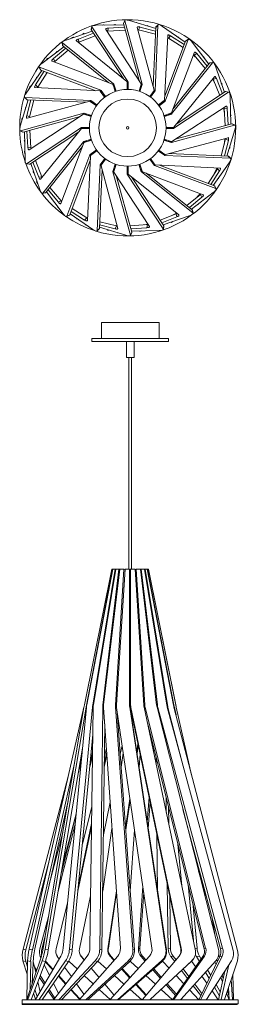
# Model space of a CAD drawing. Header units: millimetres. Extents: x -173 to 169, y -28 to 1512.
import ezdxf

# ---------------------------------------------------------------- set-up
doc = ezdxf.new("R2010")
doc.units = ezdxf.units.MM

msp = doc.modelspace()

# ---------------------------------------------------------------- linework, layer by layer
at = {"color": 7, "linetype": 'Continuous', "lineweight": 15}
for p, q in [((-8.3, 1510.7), (-10.6, 1506.4)), ((-10.6, 1505.6), (-8.4, 1510)), ((-8.4, 1510), (18.9, 1411.1)), ((40.1, 1497.8), (-1.2, 1510.4)), ((-59.7, 1494), (-100.4, 1479.9)), ((-60.1, 1501.2), (-60.9, 1496.3)), ((-60.7, 1495.6), (-59.9, 1500.4)), ((-60.7, 1495.6), (-10, 1418.7)), ((-59.9, 1500.4), (-3.4, 1414.8)), ((-10.1, 1503.8), (-53.2, 1503)), ((-43.2, 1503.2), (-42.2, 1503.5)), ((17.3, 1411.6), (-38.1, 1496.6)), ((-35, 1493.7), (-34.3, 1498.5)), ((-35, 1493.7), (-7.8, 1495.4)), ((-34.3, 1498.5), (-9.1, 1500.1)), ((-25.4, 1503.5), (-23.4, 1504.3)), ((-23.3, 1503.6), (-23.4, 1504.5)), ((-10.6, 1505.6), (13.9, 1416.8)), ((9.3, 1507.2), (9.4, 1507.2)), ((37.6, 1401.7), (11.2, 1499.6)), ((14, 1495.6), (12.2, 1495.8)), ((13.2, 1495.8), (15.4, 1500.2)), ((13.2, 1495.8), (39.7, 1489.1)), ((15.4, 1500.2), (39.9, 1493.9)), ((25.4, 1502.3), (27.5, 1502.4)), ((27.4, 1501.7), (27.6, 1502.6)), ((40.1, 1499.7), (36, 1407.7)), ((43.6, 1503.1), (39, 1400.6)), ((40.1, 1499.7), (43.6, 1503.1)), ((43.9, 1503.9), (40.4, 1500.4)), ((85.9, 1476.6), (50.6, 1501.3)), ((-91.7, 1483), (-90, 1484)), ((-5.1, 1414.8), (-84.1, 1478.5)), ((-81, 1481.5), (-57.5, 1490.8)), ((-80.2, 1476.7), (-81, 1481.5)), ((-80.2, 1476.7), (-54.9, 1486.7)), ((-74.2, 1489), (-72.5, 1490.4)), ((-72.1, 1489.7), (-72.6, 1490.5)), ((53.9, 1385.9), (59, 1487.2)), ((90.9, 1480.6), (54.9, 1384.5)), ((62.2, 1481.5), (58.8, 1483.1)), ((59.8, 1483), (63.2, 1486.5)), ((59.8, 1483), (82.8, 1468.4)), ((63.2, 1486.5), (84.5, 1473)), ((73.3, 1485.4), (75.4, 1484.8)), ((75.1, 1484.2), (75.5, 1485)), ((86.6, 1478.3), (90.9, 1480.6)), ((91.4, 1481.2), (87, 1478.9)), ((-103.8, 1469.4), (-138.2, 1443.4)), ((-120.2, 1450.9), (-100.8, 1467)), ((-118, 1446.5), (-96.9, 1463.9)), ((-106.4, 1476), (-105.7, 1471.2)), ((-106, 1475.4), (-25.8, 1411.4)), ((-105.2, 1470.6), (-106, 1475.4)), ((-105.2, 1470.6), (-33.3, 1413.2)), ((86.6, 1478.3), (54.2, 1392.1)), ((123, 1442.3), (97, 1476.6)), ((-131.3, 1448.6), (-129.5, 1450.8)), ((-118, 1446.5), (-120.2, 1450.9)), ((-116, 1460.2), (-114.9, 1462)), ((-114.3, 1461.5), (-115, 1462.1)), ((64.5, 1365.9), (100.7, 1460.7)), ((100.1, 1456.4), (104.5, 1458.7)), ((100.1, 1456.4), (117.5, 1435.4)), ((104.5, 1458.7), (120.5, 1439.2)), ((113.7, 1454.5), (115.5, 1453.3)), ((115, 1452.8), (115.7, 1453.4)), ((-138.1, 1432.4), (-162.8, 1397)), ((-142.7, 1437.8), (-140.5, 1433.5)), ((-142.1, 1437.4), (-46, 1401.3)), ((-139.9, 1433), (-142.1, 1437.4)), ((-139.9, 1433), (-53.7, 1400.7)), ((-27.4, 1410.9), (-122.2, 1447.1)), ((129, 1444.5), (65, 1364.3)), ((124.1, 1443.7), (66.7, 1371.7)), ((124.1, 1443.7), (129, 1444.5)), ((129.6, 1444.9), (124.8, 1444.1)), ((147.6, 1398.1), (133.5, 1438.9)), ((-148, 1409.7), (-134.5, 1431)), ((-146.9, 1419.8), (-146.4, 1421.9)), ((-145.7, 1421.5), (-146.5, 1422)), ((-144.6, 1406.2), (-129.9, 1429.3)), ((68.4, 1343.6), (132.1, 1422.5)), ((130.2, 1418.7), (135.1, 1419.5)), ((130.2, 1418.7), (140.3, 1393.3)), ((135.1, 1419.5), (144.4, 1396)), ((-158, 1403.9), (-156.8, 1406.9)), ((-47.5, 1400.3), (-148.8, 1405.5)), ((-144.6, 1406.2), (-148, 1409.7)), ((-24.6, 1406.1), (-26.9, 1410.5)), ((-23.3, 1399.4), (-26.8, 1410.4)), ((-25.4, 1410.9), (-21.8, 1399.8)), ((-22.5, 1399.6), (-23.8, 1403.7)), ((-23.7, 1403.4), (-22.5, 1399.6)), ((-4.8, 1402.6), (-4.7, 1414.1)), ((-4, 1409.4), (-4.7, 1414.2)), ((-4, 1402.6), (-4, 1406.8)), ((-4, 1406.5), (-3.9, 1402.6)), ((-3.2, 1414.2), (-3.2, 1402.6)), ((13.9, 1400), (17.4, 1410.8)), ((14.6, 1399.7), (15.9, 1403.6)), ((15.8, 1403.3), (14.7, 1399.7)), ((18.9, 1410.4), (15.4, 1399.5)), ((16.7, 1406.1), (17.5, 1410.9)), ((142.6, 1412.6), (144, 1411)), ((143.3, 1410.6), (144.1, 1411)), ((-159.4, 1386.5), (-171.9, 1345.3)), ((-165.4, 1390.3), (-161.9, 1386.9)), ((-164.7, 1390.1), (-62.2, 1385.5)), ((-161.2, 1386.6), (-164.7, 1390.1)), ((-161.8, 1361.9), (-155.5, 1386.3)), ((-161.2, 1386.6), (-69.2, 1382.5)), ((-157.4, 1359.7), (-150.6, 1386.1)), ((-43.3, 1396.6), (-46.8, 1400.1)), ((-39.9, 1390.5), (-46.7, 1400)), ((-45.5, 1401), (-38.6, 1391.5)), ((-39.2, 1391), (-41.8, 1394.5)), ((-41.6, 1394.3), (-39.2, 1391)), ((30.8, 1391.6), (37.5, 1400.8)), ((31.4, 1391.2), (33.9, 1394.5)), ((33.7, 1394.2), (31.5, 1391.2)), ((38.8, 1400), (32.1, 1390.7)), ((35.4, 1396.6), (37.6, 1400.9)), ((154, 1398.4), (68.4, 1341.9)), ((149.1, 1399.2), (72.3, 1348.4)), ((149.1, 1399.2), (154, 1398.4)), ((154.7, 1398.6), (149.9, 1399.4)), ((157.4, 1348.6), (156.6, 1391.7)), ((-163.2, 1373.9), (-164.1, 1374)), ((-163.8, 1371.8), (-164, 1374)), ((-63.2, 1384.1), (-161.1, 1357.7)), ((-58.1, 1381.8), (-62.5, 1384)), ((-52.9, 1377.1), (-62.4, 1384)), ((-61.6, 1385.3), (-52, 1378.3)), ((-52.4, 1377.7), (-56, 1380.3)), ((-55.8, 1380.1), (-52.4, 1377.7)), ((44.3, 1378.5), (53.5, 1385.1)), ((44.8, 1377.9), (48.1, 1380.3)), ((47.8, 1380.1), (44.8, 1377.8)), ((54.5, 1384), (45.3, 1377.2)), ((50.2, 1381.8), (53.6, 1385.2)), ((65.2, 1321.2), (150.2, 1376.5)), ((147.2, 1373.5), (152, 1372.7)), ((147.2, 1373.5), (148.9, 1346.2)), ((152, 1372.7), (153.6, 1347.5)), ((-171.5, 1338.1), (-72.6, 1365.4)), ((-169.4, 1353.3), (-169.3, 1356.8)), ((-167.2, 1335.8), (-78.4, 1360.3)), ((-157.4, 1359.7), (-161.8, 1361.9)), ((-73.2, 1363.7), (-158.2, 1308.4)), ((-67.6, 1363.2), (-72.5, 1363.9)), ((-61.1, 1360.2), (-72.3, 1363.9)), ((-72, 1365.4), (-60.6, 1361.7)), ((-60.9, 1361), (-65.2, 1362.4)), ((-64.9, 1362.3), (-60.9, 1361)), ((53.1, 1361.8), (63.9, 1365.3)), ((53.3, 1361.1), (57.2, 1362.3)), ((56.9, 1362.2), (53.3, 1361)), ((64.5, 1363.9), (53.6, 1360.3)), ((59.7, 1363.1), (64, 1365.3)), ((157.1, 1363.9), (157.9, 1361.9)), ((157.1, 1361.8), (158, 1361.9)), ((-162, 1286.5), (-76.3, 1343)), ((-76.4, 1341.3), (-140.1, 1262.4)), ((-75.7, 1343.2), (-63.8, 1343.3)), ((-70.9, 1342.5), (-75.7, 1341.7)), ((-63.8, 1341.7), (-75.6, 1341.7)), ((-63.8, 1342.5), (-68.3, 1342.5)), ((-68, 1342.5), (-63.8, 1342.5)), ((56.2, 1343.2), (67.6, 1343.2)), ((60, 1342.4), (56.2, 1342.4)), ((56.2, 1342.4), (60.4, 1342.4)), ((67.7, 1341.7), (56.2, 1341.6)), ((62.9, 1342.4), (67.8, 1343.2)), ((163.5, 1346.8), (64.6, 1319.5)), ((159.2, 1349.1), (70.4, 1324.6)), ((159.2, 1349.1), (163.5, 1346.8)), ((164.3, 1346.8), (159.9, 1349)), ((-172.3, 1338.1), (-167.9, 1335.9)), ((-167.2, 1335.8), (-171.5, 1338.1)), ((-165.4, 1336.3), (-164.5, 1293.2)), ((-160, 1312.2), (-161.6, 1337.4)), ((-157.1, 1285.7), (-80.3, 1336.5)), ((-155.2, 1311.4), (-156.9, 1338.7)), ((-72.5, 1321), (-61.1, 1324.8)), ((53.5, 1324.6), (64.4, 1321)), ((55.2, 1300.8), (153.2, 1327.2)), ((149.4, 1325.3), (142.6, 1298.8)), ((149.4, 1325.3), (153.8, 1323)), ((151.4, 1298.4), (163.9, 1339.7)), ((-165.1, 1323.1), (-166, 1323)), ((-165.1, 1321), (-165.9, 1323)), ((-155.2, 1311.4), (-160, 1312.2)), ((-136.9, 1240.4), (-73, 1320.7)), ((-132.1, 1241.2), (-74.7, 1313.2)), ((-72.5, 1319), (-108.7, 1224.3)), ((-67.6, 1321.8), (-72, 1319.6)), ((-60.6, 1323.3), (-71.9, 1319.6)), ((-60.8, 1324), (-65.2, 1322.6)), ((-64.9, 1322.7), (-60.8, 1324)), ((64, 1319.5), (53, 1323.1)), ((56.9, 1322.6), (53.2, 1323.8)), ((53.2, 1323.8), (57.2, 1322.5)), ((59.6, 1321.7), (64.5, 1321)), ((153.8, 1323), (147.5, 1298.6)), ((155.2, 1311), (156.1, 1310.9)), ((155.8, 1313.1), (156, 1310.9)), ((-164.7, 1302.1), (-165.6, 1305.3)), ((-98.9, 1204.3), (-62.9, 1300.4)), ((-61.9, 1299), (-67, 1197.7)), ((-62.5, 1300.9), (-52.8, 1308)), ((-58.2, 1303.1), (-61.6, 1299.7)), ((-51.9, 1306.7), (-61.5, 1299.8)), ((-52.3, 1307.4), (-56.1, 1304.7)), ((-55.8, 1304.8), (-52.3, 1307.4)), ((-46.8, 1284.9), (-39.8, 1294.6)), ((-38.5, 1293.7), (-45.5, 1284.1)), ((-39.1, 1294.1), (-41.8, 1290.4)), ((-41.7, 1290.7), (-39.1, 1294.2)), ((33.6, 1290.6), (31.2, 1293.9)), ((31.3, 1293.9), (33.8, 1290.4)), ((31.9, 1294.4), (38.7, 1284.9)), ((53.6, 1299.6), (44.1, 1306.5)), ((47.8, 1304.8), (44.6, 1307.1)), ((44.6, 1307.1), (48, 1304.6)), ((45.1, 1307.7), (54.4, 1300.9)), ((50.1, 1303.1), (54.5, 1300.9)), ((156.7, 1294.9), (54.2, 1299.5)), ((153.2, 1298.3), (61.2, 1302.5)), ((153.2, 1298.3), (156.7, 1294.9)), ((157.4, 1294.6), (153.9, 1298.1)), ((-162.7, 1286.3), (-157.9, 1285.5)), ((-157.1, 1285.7), (-162, 1286.5)), ((-155.6, 1286.8), (-141.5, 1246)), ((-143, 1265.4), (-152.3, 1288.9)), ((-138.2, 1266.2), (-148.3, 1291.6)), ((-94.5, 1206.6), (-62.2, 1292.8)), ((-51.6, 1181.8), (-47, 1284.3)), ((-43.4, 1288.3), (-45.6, 1284)), ((-45.6, 1283.2), (-19.2, 1185.3)), ((-26.9, 1274.5), (-23.3, 1285.9)), ((-24.7, 1278.8), (-25.5, 1274)), ((-21.7, 1285.4), (-25.4, 1274.1)), ((-22.5, 1285.6), (-23.9, 1281.3)), ((-23.8, 1281.6), (-22.5, 1285.6)), ((-4.8, 1270.7), (-4.8, 1282.6)), ((-4, 1278.4), (-4, 1282.6)), ((-4, 1282.6), (-4, 1278.1)), ((-3.2, 1282.6), (-3.3, 1270.8)), ((17.4, 1274), (13.7, 1285.2)), ((14.5, 1285.5), (15.9, 1281.2)), ((15.8, 1281.5), (14.5, 1285.5)), ((15.2, 1285.7), (18.8, 1274.6)), ((16.7, 1278.8), (18.9, 1274.4)), ((37.5, 1284), (30.6, 1293.4)), ((35.3, 1288.3), (38.8, 1284.8)), ((134.1, 1247.5), (38.1, 1283.6)), ((39.5, 1284.6), (140.8, 1279.4)), ((131.9, 1251.9), (45.7, 1284.3)), ((136.6, 1278.7), (122, 1255.6)), ((130.2, 1252.6), (154.8, 1287.9)), ((136.6, 1278.7), (140, 1275.2)), ((-151.3, 1274.3), (-152.1, 1273.9)), ((-150.6, 1272.3), (-151.9, 1274)), ((-138.2, 1266.2), (-143, 1265.4)), ((-48.1, 1185.2), (-44, 1277.2)), ((0.4, 1174.9), (-26.9, 1273.8)), ((-25.3, 1273.3), (30.1, 1188.3)), ((2.6, 1179.3), (-21.9, 1268.1)), ((51.9, 1184.5), (-4.6, 1270.1)), ((-4, 1275.5), (-3.3, 1270.7)), ((-2.9, 1270.1), (76.1, 1206.4)), ((52.7, 1189.3), (2, 1266.2)), ((98, 1209.5), (17.8, 1273.5)), ((19.5, 1274), (114.2, 1237.8)), ((97.3, 1214.3), (25.3, 1271.8)), ((140, 1275.2), (126.5, 1253.9)), ((137.7, 1263.4), (138.5, 1263)), ((138.9, 1265.1), (138.4, 1263)), ((-144.6, 1255), (-146.1, 1257.4)), ((-108.1, 1228.5), (-125.5, 1249.5)), ((131.9, 1251.9), (134.1, 1247.5)), ((134.7, 1247.1), (132.5, 1251.4)), ((-137.6, 1240), (-132.7, 1240.8)), ((-132.1, 1241.2), (-136.9, 1240.4)), ((-131, 1242.6), (-104.9, 1208.3)), ((-112.4, 1226.3), (-128.5, 1245.7)), ((-123, 1232.1), (-123.6, 1231.5)), ((110, 1238.4), (89, 1221)), ((112.2, 1234), (92.8, 1217.9)), ((95.8, 1215.5), (130.2, 1241.5)), ((110, 1238.4), (112.2, 1234)), ((-121.7, 1230.4), (-123.5, 1231.6)), ((-111.2, 1216.5), (-112.9, 1217.9)), ((-108.1, 1228.5), (-112.4, 1226.3)), ((106.3, 1223.5), (107, 1222.8)), ((108, 1224.7), (106.9, 1222.9)), ((-99.4, 1203.7), (-95, 1206)), ((-94.5, 1206.6), (-98.9, 1204.3)), ((-93.9, 1208.3), (-58.5, 1183.6)), ((-71.2, 1198.4), (-92.5, 1211.9)), ((-67.8, 1201.9), (-90.8, 1216.5)), ((-67.8, 1201.9), (-71.2, 1198.4)), ((-68.4, 1202.3), (-66.8, 1201.6)), ((72.2, 1208.2), (46.9, 1198.2)), ((73, 1203.4), (49.6, 1194.1)), ((51.7, 1190.9), (92.4, 1205)), ((72.2, 1208.2), (73, 1203.4)), ((97.3, 1214.3), (98, 1209.5)), ((98.4, 1208.9), (97.7, 1213.7)), ((-83.1, 1200.8), (-83.5, 1199.9)), ((-81.3, 1199.5), (-83.4, 1200.1)), ((-67.9, 1190.1), (-69, 1190.6)), ((-48, 1187.1), (-6.8, 1174.6)), ((-23.4, 1184.7), (-47.9, 1191)), ((-21.2, 1189.1), (-47.6, 1195.8)), ((-21.2, 1189.1), (-23.4, 1184.7)), ((27, 1191.3), (-0.2, 1189.5)), ((26.3, 1186.4), (1.1, 1184.8)), ((22.5, 1191), (27.7, 1192)), ((27, 1191.3), (26.3, 1186.4)), ((52.7, 1189.3), (51.9, 1184.5)), ((52.2, 1183.8), (52.9, 1188.6)), ((64.2, 1195.2), (64.6, 1194.4)), ((66.2, 1195.9), (64.5, 1194.5)), ((-51.9, 1181.1), (-48.4, 1184.5)), ((-48.1, 1185.2), (-51.6, 1181.8)), ((-35.4, 1183.3), (-35.6, 1182.3)), ((-33.4, 1182.6), (-35.5, 1182.5)), ((-18.6, 1178.2), (-18.9, 1178.2)), ((2.6, 1179.3), (0.4, 1174.9)), ((0.4, 1174.2), (2.6, 1178.5)), ((2.1, 1181.1), (45.2, 1181.9)), ((15.3, 1181.3), (15.5, 1180.4)), ((17.4, 1181.4), (15.4, 1180.6)), ((-44.8, 1038.2), (-44.8, 1013.2)), ((-44.8, 1038.2), (45.2, 1038.2)), ((45.2, 1013.2), (45.2, 1038.2)), ((-59.8, 1013.2), (-59.8, 1008.2)), ((-59.8, 1013.2), (60.2, 1013.2)), ((-59.8, 1008.2), (60.2, 1008.2)), ((-5.8, 1008.2), (-5.8, 983.2)), ((6.2, 983.2), (6.2, 1008.2)), ((60.2, 1008.2), (60.2, 1013.2)), ((6.2, 983.2), (-5.8, 983.2)), ((-1.8, 983.2), (-1.8, 652.5)), ((2.2, 652.5), (2.2, 983.2)), ((-28.6, 652.5), (-71.6, 439.9)), ((-68.5, 439.3), (-27.4, 652.5)), ((-26.9, 652.5), (-67.9, 439.9)), ((-58.5, 439.3), (-23.6, 652.5)), ((-22.6, 652.5), (-57.5, 439.9)), ((-42.8, 439.3), (-17.5, 652.5)), ((-16.1, 652.5), (-41.5, 439.9)), ((-27.4, 652.5), (-28.6, 652.5)), ((-26.9, 652.4), (-27.4, 652.5)), ((-26.9, 652.4), (-27.4, 652.5)), ((-23.6, 652.5), (-26.9, 652.5)), ((-22.6, 652.3), (-23.6, 652.5)), ((-22.6, 652.3), (-23.6, 652.5)), ((-22.9, 439.3), (-9.7, 652.5)), ((-17.5, 652.5), (-22.6, 652.5)), ((-8, 652.5), (-21.4, 439.9)), ((-16.2, 652.2), (-17.5, 652.5)), ((-16.2, 652.2), (-17.5, 652.5)), ((-9.6, 652.5), (-16.1, 652.5)), ((-8.1, 651.8), (-9.7, 652.5)), ((-8.1, 651.9), (-9.6, 652.5)), ((-0.9, 652.5), (-8, 652.5)), ((-0.8, 439.3), (-0.9, 652.5)), ((-0.1, 651.6), (-0.9, 652.5)), ((0, 452.5), (-0.1, 651.6)), ((0.1, 651.6), (0, 450.9)), ((0.1, 651.6), (0.8, 652.5)), ((0.8, 652.5), (0.7, 439.9)), ((8, 652.5), (0.8, 652.5)), ((8, 651.8), (9.6, 652.5)), ((21.4, 439.3), (8, 652.5)), ((8, 652.5), (8, 652.5)), ((8, 652.5), (8.1, 651.9)), ((9.6, 652.5), (22.8, 439.9)), ((16.1, 652.5), (9.6, 652.5)), ((41.5, 439.3), (16, 652.5)), ((16, 652.5), (16.1, 652.5)), ((16.1, 652.2), (17.5, 652.5)), ((16.1, 652.5), (16.2, 652.2)), ((17.5, 652.5), (42.7, 439.9)), ((22.6, 652.5), (17.5, 652.5)), ((57.6, 439.3), (22.6, 652.5)), ((22.6, 652.3), (23.6, 652.5)), ((22.6, 652.5), (22.6, 652.5)), ((22.6, 652.5), (22.6, 652.3)), ((23.6, 652.5), (58.4, 439.9)), ((26.9, 652.5), (23.6, 652.5)), ((68, 439.3), (26.9, 652.5)), ((26.9, 652.4), (27.4, 652.5)), ((26.9, 652.5), (26.9, 652.5)), ((26.9, 652.5), (26.9, 652.4)), ((27.4, 652.5), (68.3, 439.9)), ((28.6, 652.5), (27.4, 652.5)), ((71.7, 439.3), (28.5, 652.5)), ((28.5, 652.5), (28.6, 652.5)), ((28.6, 652.5), (71.6, 439.9)), ((0, 532.9), (-0.1, 533.1)), ((-158, 57.7), (-72.3, 436.4)), ((-72.4, 435.9), (-136.1, 59.4)), ((-133, 57.7), (-69, 436.4)), ((-68.5, 435.9), (-104.7, 59.4)), ((-94.9, 57.7), (-58.9, 436.4)), ((-57.9, 435.9), (-63, 59.4)), ((-47.6, 57.7), (-43, 436.4)), ((-41.6, 435.9), (-15.2, 59.4)), ((4.4, 57.7), (-22.9, 436.4)), ((-21.3, 435.9), (34.1, 59.4)), ((55.9, 57.7), (-0.6, 436.4)), ((-0.6, 436.4), (0.2, 435.5)), ((56.7, 56.7), (0.2, 435.5)), ((0.4, 434.9), (1.1, 435.9)), ((79.3, 58.4), (0.4, 434.9)), ((1.1, 435.9), (80.1, 59.4)), ((102, 57.7), (21.8, 436.4)), ((23.5, 435.9), (118.2, 59.4)), ((138.1, 57.7), (42.1, 436.4)), ((43.5, 435.9), (144.8, 59.4)), ((160.7, 57.7), (58.2, 436.4)), ((59.2, 435.9), (81.1, 351.9)), ((167.5, 57.7), (68.6, 436.4)), ((69.2, 435.9), (71.8, 424.3)), ((96.3, 330.3), (72.3, 436.4)), ((6.6, 56.7), (-20.2, 428.3)), ((-44.1, 56.7), (-39.8, 410.4)), ((116, 58.4), (27, 412.1)), ((-90.6, 56.7), (-58.5, 393.9)), ((-128.1, 56.7), (-74.3, 375.3)), ((-40.5, 358.4), (-37.1, 371.7)), ((-15.5, 362.9), (-12.6, 376.7)), ((10.5, 366.6), (12.2, 378.4)), ((12.6, 376.7), (10.8, 364.5)), ((35.1, 373.7), (35.4, 378.4)), ((37.1, 371.7), (36.7, 366)), ((-63.3, 342.8), (-58.9, 360.2)), ((-62.5, 351.1), (-58.9, 364.8)), ((-40.7, 342.8), (-36.5, 362.6)), ((-40.6, 347.7), (-36.7, 366)), ((-14, 342.8), (-10.8, 364.5)), ((14, 342.8), (15.5, 362.9)), ((40.6, 347.7), (40.5, 358.4)), ((-153.1, 56.7), (-87.1, 348.6)), ((-81.6, 332), (-76.6, 351.2)), ((-167.5, 57.7), (-96.3, 330.3)), ((-7.1, 247.1), (-0.3, 293.3)), ((26.9, 256.5), (29.6, 295.4)), ((56.6, 271.9), (56.3, 295.4)), ((-149.3, 58.4), (-97.1, 289.8)), ((-74.8, 221.9), (-60, 280.8)), ((-41.9, 236.6), (-31.2, 287.7)), ((0, 291.2), (-6.9, 244.3)), ((31.2, 287.7), (28.4, 246.7)), ((60, 280.8), (60.4, 254.4)), ((-107.7, 177.7), (-84.5, 269)), ((-105.1, 192.9), (-84.5, 269.6)), ((141.3, 58.4), (82.7, 276.3)), ((84.5, 269.6), (84.5, 269)), ((-112.6, 148.5), (-86, 253.2)), ((-81.8, 148.5), (-60.4, 249.4)), ((-81, 156.8), (-60.4, 254.4)), ((-43, 148.5), (-28.4, 246.7)), ((-126.6, 159.1), (-105.5, 240.3)), ((0, 148.5), (6.9, 244.3)), ((43, 148.5), (41.9, 236.6)), ((81, 156.8), (74.8, 221.9)), ((-163.2, 56.7), (-126.2, 198.4)), ((107.7, 177.7), (105.1, 192.9)), ((13, 58.4), (19.8, 156.2)), ((59.6, 58.4), (58.2, 159.1)), ((99, 71.8), (90.6, 159.1)), ((117.8, 137.6), (114.2, 159.1)), ((-79.3, 58.4), (-61.9, 141.3)), ((-34.9, 58.4), (-21.5, 149.2)), ((-21.3, 146.3), (-34.1, 59.4)), ((21.3, 146.3), (15.2, 59.4)), ((61.9, 141.3), (63, 59.4)), ((-116, 58.4), (-97.9, 130.4)), ((97.9, 130.4), (104.7, 59.4)), ((-141.3, 58.4), (-127.7, 108.9)), ((127.7, 108.9), (132.9, 78.3)), ((-138.1, 57.7), (-132.9, 78.3)), ((-163.2, 56.7), (-167.5, 57.7)), ((-139, 47.1), (-161.9, -20.6)), ((-153.1, 56.7), (-158, 57.7)), ((-108.4, 47.1), (-147.9, -20.6)), ((-128.1, 56.7), (-133, 57.7)), ((-67.2, 47.1), (-119.5, -20.6)), ((-90.6, 56.7), (-94.9, 57.7)), ((-19.4, 47.1), (-79.4, -20.6)), ((-77, 47.1), (-71.9, 41.1)), ((-44.1, 56.7), (-47.6, 57.7)), ((-34.1, 59.4), (-34.9, 58.4)), ((30.3, 47.1), (-31.5, -20.6)), ((-31, 46.2), (-30.3, 47.1)), ((-30.3, 47.1), (-24.8, 41.1)), ((6.6, 56.7), (4.4, 57.7)), ((15.2, 59.4), (13, 58.4)), ((17.2, 46.2), (19.4, 47.1)), ((77, 47.1), (19.4, -20.6)), ((19.4, 47.1), (24.8, 41.1)), ((56.7, 56.7), (55.9, 57.7)), ((63, 59.4), (59.6, 58.4)), ((63.8, 46.2), (67.2, 47.1)), ((67.2, 47.1), (71.9, 41.1)), ((116.2, 47.1), (68.5, -20.6)), ((80.1, 59.4), (79.3, 58.4)), ((104.1, 46.2), (108.4, 47.1)), ((108.4, 47.1), (111.3, 42.3)), ((144, 47.1), (110.9, -20.6)), ((114, 46.2), (116.2, 47.1)), ((118.2, 59.4), (116, 58.4)), ((139, 47.1), (139.9, 44.7)), ((140.6, 46.2), (144, 47.1)), ((144.8, 59.4), (141.3, 58.4)), ((-163.5, 38.7), (-167.9, 39.7)), ((-161, 18.9), (-167.9, 39.7)), ((-160.8, 30.3), (-163.5, 38.7)), ((-161.9, -20.5), (-160.5, 39.7)), ((-155.7, 38.7), (-160.5, 39.7)), ((-160, -20.6), (-137.5, 39.7)), ((-156.7, -5.1), (-155.7, 38.7)), ((-155.1, -21.4), (-132.6, 38.7)), ((-151.2, 46.2), (-153.6, 3.8)), ((-151.6, 38.5), (-147.7, 21.3)), ((-142.4, -20.6), (-101, 39.7)), ((-140.6, 46.2), (-139.9, 44.7)), ((-137.9, -21.4), (-96.6, 38.7)), ((-132.6, 38.7), (-137.5, 39.7)), ((-134.5, 33.8), (-126.2, 16.8)), ((-121.1, 25.4), (-132.8, 38.2)), ((-132, 38.7), (-132.4, 39.3)), ((-120.6, 26.3), (-132, 38.7)), ((-114, 46.2), (-111.3, 42.3)), ((-110.9, -20.6), (-54.5, 39.7)), ((-107.3, -21.4), (-51.1, 38.7)), ((-96.6, 38.7), (-101, 39.7)), ((-95.7, 38.7), (-96.2, 39.3)), ((-82.9, 26.9), (-95.7, 38.7)), ((-76.2, 46.2), (-71.9, 41.1)), ((-68.6, -20.6), (-2.8, 39.7)), ((-66.1, -21.4), (-0.6, 38.7)), ((-51.1, 38.7), (-54.5, 39.7)), ((-50, 38.7), (-50.6, 39.3)), ((-37, 27.3), (-50, 38.7)), ((-31, 46.2), (-25.6, 40.2)), ((-19.5, -20.6), (49.2, 39.7)), ((-18.5, -21.4), (50, 38.7)), ((-0.6, 38.7), (-2.8, 39.7)), ((0.6, 38.7), (0, 39.3)), ((12.6, 27.7), (0.6, 38.7)), ((17.2, 46.2), (23.2, 39.4)), ((31.5, -20.6), (96.4, 39.7)), ((31.5, -20.8), (95.7, 38.7)), ((50, 38.7), (49.2, 39.7)), ((51.1, 38.7), (50.6, 39.3)), ((60.9, 28.2), (51.1, 38.7)), ((63.8, 46.2), (69.7, 38.5)), ((114, 46.2), (66.4, -21.4)), ((79.4, -20.6), (134.2, 39.7)), ((95.7, 38.7), (96.4, 39.7)), ((96.6, 38.7), (96.2, 39.3)), ((102.6, 30), (96.6, 38.7)), ((97.7, 40.9), (98.4, 41.9)), ((104.1, 46.2), (108.6, 38.5)), ((140.6, 46.2), (107.5, -21.4)), ((119.5, -20.6), (158.8, 39.7)), ((134.5, 33.8), (132.8, 38.2)), ((135.7, 41.7), (136.8, 38.5)), ((154.6, 33.2), (142.4, -20.6)), ((147.9, -20.6), (167.9, 39.7)), ((-146.5, 25.1), (-149.7, 30.1)), ((-147.4, 22.3), (-148.2, 23.5)), ((-133.2, 4.7), (-140.9, 16.6)), ((-101.1, 3.3), (-112.4, 15.7)), ((-100.5, 4.1), (-111.8, 16.6)), ((-102.6, 30), (-92, 15)), ((-57.9, 3.7), (-71.8, 16.6)), ((-60.9, 28.2), (-48.8, 13.9)), ((-60.9, 28.2), (-48.8, 14)), ((-9.7, 3.4), (-24.7, 16.6)), ((-13.5, 26.9), (-0.8, 13.1)), ((-12.6, 27.7), (0, 14)), ((39.5, 3), (24.7, 16.6)), ((35.3, 25.8), (47.3, 12.2)), ((37, 27.3), (48.8, 14)), ((84, 3.6), (71.8, 16.6)), ((80.4, 24.6), (90, 12.2)), ((82.9, 26.9), (92, 15)), ((120.1, 4.5), (112.4, 15.7)), ((118.1, 22.1), (123.9, 12.2)), ((121.1, 25.4), (126.2, 16.8)), ((148.2, 23.5), (138.1, -21.4)), ((144, 17), (145.7, 12.2)), ((147.4, 22.3), (147.7, 21.3)), ((161.9, -20.6), (161, 18.9)), ((-152.8, 6.4), (-153.4, 8.2)), ((-144.5, 7), (-141, -8.6)), ((-134.5, 2.5), (-141.9, 13.8)), ((-120.1, 4.5), (-112.4, -11.3)), ((-84, 3.6), (-72.5, -12.7)), ((-39.5, 3), (-25.3, -13.7)), ((-39.5, 3), (-25.3, -13.7)), ((8.8, 2.6), (24.5, -14.6)), ((9.7, 3.4), (25.3, -13.7)), ((56.2, 2.1), (71.1, -14.7)), ((57.9, 3.7), (72.5, -12.7)), ((98.8, 0.8), (110.8, -14.7)), ((101.1, 3.3), (112.4, -11.3)), ((134.5, 2.5), (141, -8.6)), ((144.5, 7), (141.9, 13.8)), ((158.2, 10.4), (160, -20.6)), ((-147.9, -20.5), (-151.1, -10.9)), ((-145.4, -16.1), (-149, -5.1)), ((-119.5, -20.5), (-128.2, -7.2)), ((-118, -18.6), (-126.7, -5.1)), ((-79.4, -20.5), (-92.8, -5.8)), ((-78.7, -19.8), (-92.1, -5.1)), ((-31.5, -20.8), (-48.4, -5.1)), ((18.5, -21.4), (0, -5.1)), ((66.1, -21.4), (48.4, -5.1)), ((107.3, -21.4), (92.8, -5.8)), ((137.9, -21.4), (128.2, -7.2)), ((131.9, -1.5), (139.6, -14.7)), ((155.1, -21.4), (151.1, -10.9)), ((152.3, -7.4), (154.7, -14.7)), ((154, -2.2), (155.1, -21.4)), ((-168.9, -21.4), (-168.9, -27.4)), ((-168.9, -21.4), (169.3, -21.4)), ((-168.9, -27.4), (-168.9, -28.4)), ((-168.9, -27.4), (169.3, -27.4)), ((167.4, -28.4), (-168.9, -28.4)), ((-161.9, -20.6), (-162, -21.4)), ((-160.1, -21.4), (-160, -20.6)), ((-160, -20.6), (-156.1, -21.4)), ((-147.9, -20.6), (-148.1, -21.4)), ((-142.6, -21.4), (-142.4, -20.6)), ((-142.4, -20.6), (-138.9, -21.4)), ((-119.5, -20.6), (-119.7, -21.4)), ((-111, -21.4), (-110.9, -20.6)), ((-110.9, -20.6), (-108.2, -21.4)), ((-79.4, -20.6), (-79.5, -21.4)), ((-68.6, -21.4), (-68.6, -20.6)), ((-68.6, -20.6), (-66.8, -21.4)), ((-31.5, -20.6), (-31.6, -21.4)), ((-19.5, -21.4), (-19.5, -20.6)), ((-19.5, -20.6), (-18.9, -21.4)), ((18.8, -21.4), (19.4, -20.6)), ((19.4, -20.6), (19.5, -21.4)), ((31.5, -21.4), (31.5, -20.6)), ((31.5, -20.8), (31.6, -21.4)), ((66.7, -21.4), (68.5, -20.6)), ((68.5, -20.6), (68.6, -21.4)), ((79.4, -20.5), (79.4, -20.6)), ((79.4, -21.4), (79.4, -20.6)), ((79.4, -20.6), (79.4, -20.6)), ((79.4, -20.6), (79.5, -21.4)), ((108.1, -21.4), (110.9, -20.6)), ((110.9, -20.6), (111, -21.4)), ((119.5, -20.5), (119.5, -20.6)), ((119.6, -21.4), (119.5, -20.6)), ((119.5, -20.6), (119.5, -20.6)), ((119.5, -20.6), (119.7, -21.4)), ((138.9, -21.4), (142.4, -20.6)), ((142.4, -20.6), (142.5, -21.4)), ((147.9, -20.5), (147.9, -20.6)), ((148.1, -21.4), (147.9, -20.6)), ((147.9, -20.6), (147.9, -20.6)), ((147.9, -20.6), (148.1, -21.4)), ((156.1, -21.4), (160, -20.6)), ((160, -20.6), (160.1, -21.4)), ((161.9, -20.5), (161.9, -20.6)), ((162, -21.4), (161.9, -20.6)), ((161.9, -20.6), (161.9, -20.6)), ((161.9, -20.6), (162, -21.4)), ((167.4, -28.4), (167.4, -27.4)), ((169.3, -27.4), (169.3, -21.4))]:
    msp.add_line(p, q, dxfattribs=at)
at = {"color": 8, "linetype": 'Continuous', "lineweight": 15}
for p, q in [((-26.8, 1410.4), (-24.6, 1406)), ((-25.8, 1411.4), (-25.1, 1407)), ((-24.6, 1406.1), (-25.4, 1410.9)), ((-4.7, 1414.1), (-4, 1409.3)), ((-3.4, 1414.8), (-4.1, 1410.3)), ((-4, 1409.4), (-3.2, 1414.2)), ((17.4, 1410.8), (16.7, 1406)), ((16.7, 1406.1), (18.9, 1410.4)), ((18.9, 1411.1), (16.9, 1407.1)), ((-46.7, 1400), (-43.2, 1396.5)), ((-46, 1401.3), (-44, 1397.3)), ((-43.3, 1396.6), (-45.5, 1401)), ((37.5, 1400.8), (35.3, 1396.5)), ((35.4, 1396.6), (38.8, 1400)), ((39, 1400.6), (35.8, 1397.5)), ((-62.4, 1384), (-58, 1381.8)), ((-62.2, 1385.5), (-59, 1382.3)), ((-58.1, 1381.8), (-61.6, 1385.3)), ((53.5, 1385.1), (50.1, 1381.7)), ((50.2, 1381.8), (54.5, 1384)), ((54.9, 1384.5), (50.9, 1382.5)), ((-72.6, 1365.4), (-68.6, 1363.3)), ((-72.3, 1363.9), (-67.5, 1363.1)), ((-67.6, 1363.2), (-72, 1365.4)), ((63.9, 1365.3), (59.6, 1363.1)), ((59.7, 1363.1), (64.5, 1363.9)), ((65, 1364.3), (60.5, 1363.6)), ((-76.3, 1343), (-71.9, 1342.3)), ((-70.9, 1342.5), (-75.7, 1343.2)), ((-75.6, 1341.7), (-70.8, 1342.5)), ((67.6, 1343.2), (62.8, 1342.4)), ((62.9, 1342.4), (67.7, 1341.7)), ((68.4, 1341.9), (63.9, 1342.6)), ((-73, 1320.7), (-68.5, 1321.4)), ((-67.6, 1321.8), (-72.5, 1321)), ((-71.9, 1319.6), (-67.6, 1321.8)), ((64.4, 1321), (59.5, 1321.8)), ((59.6, 1321.7), (64, 1319.5)), ((64.6, 1319.5), (60.6, 1321.6)), ((-62.9, 1300.4), (-58.8, 1302.5)), ((-58.2, 1303.1), (-62.5, 1300.9)), ((-61.5, 1299.8), (-58.1, 1303.2)), ((54.4, 1300.9), (50, 1303.1)), ((50.1, 1303.1), (53.6, 1299.6)), ((54.2, 1299.5), (51, 1302.7)), ((-47, 1284.3), (-43.8, 1287.5)), ((-43.4, 1288.3), (-46.8, 1284.9)), ((-45.5, 1284.1), (-43.3, 1288.4)), ((-24.7, 1278.8), (-26.9, 1274.5)), ((-25.4, 1274.1), (-24.7, 1278.9)), ((18.8, 1274.6), (16.6, 1278.9)), ((16.7, 1278.8), (17.4, 1274)), ((38.7, 1284.9), (35.3, 1288.4)), ((35.3, 1288.3), (37.5, 1284)), ((38.1, 1283.6), (36, 1287.6)), ((-26.9, 1273.8), (-24.9, 1277.9)), ((-4, 1275.5), (-4.8, 1270.7)), ((-4.6, 1270.1), (-3.9, 1274.6)), ((-3.3, 1270.8), (-4, 1275.6)), ((17.8, 1273.5), (17.1, 1277.9)), ((-72.3, 436.4), (-72.3, 436.4)), ((-69, 436.4), (-68.4, 436.3)), ((-68, 439.2), (-68.5, 439.3)), ((-58.9, 436.4), (-57.9, 436.2)), ((-57.6, 439.1), (-58.5, 439.3)), ((-43, 436.4), (-41.6, 436.1)), ((-41.6, 438.9), (-42.8, 439.3)), ((-21.5, 438.7), (-22.9, 439.3)), ((-22.9, 436.4), (-21.3, 435.7)), ((0, 438.3), (-0.8, 439.3)), ((0.7, 439.9), (0, 438.9)), ((22.8, 439.9), (21.4, 439.3)), ((22.1, 435.2), (23.5, 435.9)), ((42.7, 439.9), (41.5, 439.6)), ((42.3, 435.5), (43.5, 435.9)), ((58.4, 439.9), (57.5, 439.7)), ((58.4, 435.7), (59.2, 435.9)), ((68.3, 439.9), (67.9, 439.8)), ((68.8, 435.8), (69.2, 435.9)), ((71.6, 439.9), (71.6, 439.9)), ((-136.5, 57), (-138.1, 57.7)), ((-76.2, 46.2), (-76.9, 47.1)), ((104.7, 59.4), (101.8, 58.8)), ((138.1, 47), (139, 47.1)), ((-132, 38.7), (-132.5, 39))]:
    msp.add_line(p, q, dxfattribs=at)
at = {"color": 7, "linetype": 'Continuous', "lineweight": 15, "flags": 128}
for points in [[(-1.2, 1510.4), (-2.9, 1510.8), (-4.5, 1511.2), (-5.8, 1511.4), (-6.8, 1511.4), (-7.6, 1511.3), (-8.2, 1511), (-8.4, 1510.6), (-8.4, 1510)], [(-60.9, 1496.3), (-60.9, 1496.1), (-60.7, 1495.6)], [(-53.2, 1503), (-55, 1502.9), (-56.6, 1502.8), (-57.9, 1502.5), (-58.9, 1502.2), (-59.6, 1501.9), (-60, 1501.4), (-60.1, 1501), (-59.9, 1500.4)], [(-34.3, 1498.5), (-35.3, 1498.4), (-36.2, 1498.3), (-37, 1498.1), (-37.6, 1497.9), (-38, 1497.6), (-38.2, 1497.3), (-38.2, 1497), (-38.1, 1496.6)], [(-10.6, 1506.4), (-10.6, 1506.2), (-10.6, 1505.6)], [(15.4, 1500.2), (14.4, 1500.4), (13.5, 1500.6), (12.7, 1500.7), (12.1, 1500.6), (11.6, 1500.5), (11.3, 1500.3), (11.2, 1500), (11.2, 1499.6)], [(12.2, 1496.1), (12.2, 1496.1), (13.2, 1495.8)], [(40.4, 1500.4), (40.3, 1500.2), (40.1, 1499.7)], [(50.6, 1501.3), (49.1, 1502.3), (47.7, 1503.1), (46.5, 1503.6), (45.5, 1504), (44.7, 1504.1), (44.1, 1504), (43.7, 1503.7), (43.6, 1503.1)], [(-100.4, 1479.9), (-102.1, 1479.3), (-103.5, 1478.7), (-104.7, 1478.1), (-105.6, 1477.5), (-106.2, 1476.9), (-106.4, 1476.3), (-106.4, 1475.9), (-106, 1475.4)], [(-81, 1481.5), (-82, 1481.1), (-82.8, 1480.7), (-83.5, 1480.3), (-83.9, 1479.9), (-84.2, 1479.5), (-84.4, 1479.2), (-84.3, 1478.8), (-84.1, 1478.5)], [(-36.1, 1493.6), (-36.1, 1493.6), (-35, 1493.7)], [(58.9, 1483.6), (58.9, 1483.6), (59.8, 1483)], [(63.2, 1486.5), (62.3, 1487), (61.5, 1487.5), (60.8, 1487.7), (60.2, 1487.9), (59.7, 1487.9), (59.4, 1487.8), (59.1, 1487.6), (59, 1487.2)], [(87, 1478.9), (86.9, 1478.8), (86.6, 1478.3)], [(97, 1476.6), (95.8, 1478), (94.8, 1479.2), (93.9, 1480.1), (93, 1480.8), (92.3, 1481.2), (91.7, 1481.2), (91.2, 1481), (90.9, 1480.6)], [(-105.7, 1471.2), (-105.6, 1471), (-105.2, 1470.6)], [(-81.2, 1476.2), (-81.2, 1476.2), (-80.2, 1476.7)], [(-120.2, 1450.9), (-121, 1450.2), (-121.7, 1449.6), (-122.2, 1449), (-122.5, 1448.4), (-122.7, 1448), (-122.7, 1447.6), (-122.5, 1447.3), (-122.2, 1447.1)], [(103.3, 1452.5), (101.4, 1454.4), (99.1, 1456.5)], [(99.4, 1457.2), (99.4, 1457.2), (100.1, 1456.4)], [(104.5, 1458.7), (103.8, 1459.5), (103.1, 1460.1), (102.5, 1460.6), (102, 1461), (101.5, 1461.1), (101.2, 1461.1), (100.9, 1461), (100.7, 1460.7)], [(-138.2, 1443.4), (-139.6, 1442.3), (-140.8, 1441.3), (-141.7, 1440.3), (-142.3, 1439.5), (-142.7, 1438.7), (-142.8, 1438.1), (-142.6, 1437.7), (-142.1, 1437.4)], [(-140.5, 1433.5), (-140.4, 1433.3), (-139.9, 1433)], [(-118.8, 1445.8), (-118.8, 1445.8), (-118, 1446.5)], [(124.8, 1444.1), (124.6, 1444.1), (124.1, 1443.7)], [(133.5, 1438.9), (132.9, 1440.6), (132.2, 1442), (131.6, 1443.2), (131, 1444), (130.4, 1444.6), (129.9, 1444.9), (129.4, 1444.8), (129, 1444.5)], [(132.8, 1412.1), (132.3, 1413.2), (129.2, 1418.9)], [(129.8, 1419.7), (129.8, 1419.7), (130.2, 1418.7)], [(135.1, 1419.5), (134.6, 1420.4), (134.2, 1421.3), (133.8, 1421.9), (133.4, 1422.4), (133.1, 1422.7), (132.7, 1422.8), (132.4, 1422.8), (132.1, 1422.5)], [(-148, 1409.7), (-148.6, 1408.8), (-149, 1408), (-149.3, 1407.2), (-149.4, 1406.6), (-149.5, 1406.2), (-149.4, 1405.8), (-149.1, 1405.6), (-148.8, 1405.5)], [(-145.1, 1405.3), (-145.1, 1405.3), (-144.6, 1406.2)], [(-162.8, 1397), (-163.8, 1395.5), (-164.6, 1394.2), (-165.2, 1393), (-165.5, 1392), (-165.7, 1391.2), (-165.6, 1390.6), (-165.2, 1390.2), (-164.7, 1390.1)], [(-161.9, 1386.9), (-161.8, 1386.7), (-161.2, 1386.6)], [(149.9, 1399.4), (149.7, 1399.4), (149.1, 1399.2)], [(156.6, 1391.7), (156.5, 1393.5), (156.3, 1395), (156.1, 1396.3), (155.8, 1397.4), (155.4, 1398.1), (155, 1398.5), (154.5, 1398.6), (154, 1398.4)], [(147.7, 1364.9), (146.7, 1371.4), (146.2, 1373.9)], [(147.1, 1374.6), (147.1, 1374.6), (147.2, 1373.5)], [(152, 1372.7), (152, 1373.8), (151.8, 1374.7), (151.6, 1375.4), (151.4, 1376), (151.1, 1376.4), (150.8, 1376.7), (150.5, 1376.7), (150.2, 1376.5)], [(-161.8, 1361.9), (-162, 1360.9), (-162.1, 1359.9), (-162.2, 1359.2), (-162.2, 1358.5), (-162, 1358.1), (-161.8, 1357.8), (-161.5, 1357.6), (-161.1, 1357.7)], [(-157.6, 1358.6), (-157.6, 1358.6), (-157.4, 1359.7)], [(-171.9, 1345.3), (-172.4, 1343.5), (-172.7, 1342), (-172.9, 1340.7), (-172.9, 1339.6), (-172.8, 1338.8), (-172.5, 1338.3), (-172.1, 1338), (-171.5, 1338.1)], [(159.9, 1349), (159.7, 1349.1), (159.2, 1349.1)], [(163.9, 1339.7), (164.4, 1341.4), (164.7, 1342.9), (164.9, 1344.2), (164.9, 1345.3), (164.8, 1346.1), (164.5, 1346.6), (164.1, 1346.9), (163.5, 1346.8)], [(-167.9, 1335.9), (-167.7, 1335.8), (-167.2, 1335.8)], [(147.1, 1316.1), (147.7, 1319.9), (148.4, 1326)], [(149.6, 1326.3), (149.6, 1326.3), (149.4, 1325.3)], [(153.8, 1323), (154, 1324.1), (154.1, 1325), (154.2, 1325.7), (154.2, 1326.4), (154.1, 1326.8), (153.8, 1327.1), (153.5, 1327.3), (153.2, 1327.2)], [(-160, 1312.2), (-159.9, 1311.1), (-159.8, 1310.2), (-159.6, 1309.5), (-159.4, 1308.9), (-159.1, 1308.5), (-158.8, 1308.3), (-158.5, 1308.2), (-158.2, 1308.4)], [(-155.1, 1310.4), (-155.1, 1310.4), (-155.2, 1311.4)], [(153.9, 1298.1), (153.8, 1298.2), (153.2, 1298.3)], [(154.8, 1287.9), (155.8, 1289.4), (156.6, 1290.8), (157.2, 1291.9), (157.5, 1292.9), (157.7, 1293.8), (157.6, 1294.3), (157.2, 1294.7), (156.7, 1294.9)], [(-164.5, 1293.2), (-164.5, 1291.4), (-164.3, 1289.9), (-164.1, 1288.6), (-163.8, 1287.6), (-163.4, 1286.8), (-163, 1286.4), (-162.5, 1286.3), (-162, 1286.5)], [(-157.9, 1285.5), (-157.7, 1285.5), (-157.1, 1285.7)], [(137.1, 1279.6), (137.1, 1279.6), (136.6, 1278.7)], [(140, 1275.2), (140.6, 1276.1), (141, 1277), (141.3, 1277.7), (141.5, 1278.3), (141.5, 1278.8), (141.4, 1279.1), (141.1, 1279.3), (140.8, 1279.4)], [(-143, 1265.4), (-142.6, 1264.5), (-142.2, 1263.6), (-141.8, 1263), (-141.4, 1262.5), (-141, 1262.2), (-140.7, 1262.1), (-140.4, 1262.1), (-140.1, 1262.4)], [(-137.8, 1265.2), (-137.8, 1265.2), (-138.2, 1266.2)], [(130.2, 1241.5), (131.6, 1242.6), (132.8, 1243.7), (133.7, 1244.6), (134.3, 1245.5), (134.7, 1246.2), (134.8, 1246.8), (134.6, 1247.2), (134.1, 1247.5)], [(132.5, 1251.4), (132.4, 1251.6), (131.9, 1251.9)], [(-141.5, 1246), (-140.8, 1244.4), (-140.2, 1242.9), (-139.6, 1241.8), (-139, 1240.9), (-138.4, 1240.3), (-137.9, 1240), (-137.4, 1240.1), (-136.9, 1240.4)], [(-132.7, 1240.8), (-132.5, 1240.8), (-132.1, 1241.2)], [(103.7, 1233.2), (105.7, 1235.2), (109.7, 1239.5)], [(110.8, 1239.1), (110.8, 1239.1), (110, 1238.4)], [(112.2, 1234), (113, 1234.7), (113.7, 1235.4), (114.2, 1235.9), (114.5, 1236.5), (114.7, 1236.9), (114.7, 1237.3), (114.5, 1237.6), (114.2, 1237.8)], [(-112.4, 1226.3), (-111.7, 1225.4), (-111.1, 1224.8), (-110.5, 1224.3), (-110, 1224), (-109.5, 1223.8), (-109.2, 1223.8), (-108.9, 1223.9), (-108.7, 1224.3)], [(-107.3, 1227.6), (-107.4, 1227.7), (-108.1, 1228.5)], [(-104.9, 1208.3), (-103.8, 1206.9), (-102.8, 1205.7), (-101.8, 1204.8), (-101, 1204.1), (-100.3, 1203.8), (-99.7, 1203.7), (-99.2, 1203.9), (-98.9, 1204.3)], [(-95, 1206), (-94.9, 1206.1), (-94.5, 1206.6)], [(-66.8, 1201.3), (-66.8, 1201.3), (-67.8, 1201.9)], [(66.2, 1205.9), (70.6, 1208.2), (72.5, 1209.3)], [(73.2, 1208.7), (73.2, 1208.7), (72.2, 1208.2)], [(73, 1203.4), (74, 1203.8), (74.8, 1204.2), (75.5, 1204.6), (76, 1205), (76.3, 1205.4), (76.4, 1205.8), (76.3, 1206.1), (76.1, 1206.4)], [(92.4, 1205), (94.1, 1205.6), (95.5, 1206.2), (96.7, 1206.9), (97.6, 1207.5), (98.2, 1208), (98.4, 1208.6), (98.4, 1209.1), (98, 1209.5)], [(97.7, 1213.7), (97.6, 1213.9), (97.3, 1214.3)], [(-71.2, 1198.4), (-70.3, 1197.9), (-69.5, 1197.5), (-68.8, 1197.2), (-68.2, 1197), (-67.7, 1197), (-67.3, 1197.1), (-67.1, 1197.3), (-67, 1197.7)], [(-23.7, 1189.7), (-22, 1189.5), (-20.3, 1189.3)], [(-20.2, 1188.8), (-20.2, 1188.8), (-21.2, 1189.1)], [(26.3, 1186.4), (27.3, 1186.5), (28.2, 1186.7), (29, 1186.8), (29.6, 1187.1), (30, 1187.3), (30.2, 1187.6), (30.2, 1187.9), (30.1, 1188.3)], [(28.1, 1191.4), (28.1, 1191.4), (27, 1191.3)], [(52.9, 1188.6), (52.9, 1188.8), (52.7, 1189.3)], [(-58.5, 1183.6), (-57, 1182.6), (-55.7, 1181.9), (-54.5, 1181.3), (-53.5, 1180.9), (-52.7, 1180.8), (-52.1, 1180.9), (-51.7, 1181.2), (-51.6, 1181.8)], [(-48.4, 1184.5), (-48.3, 1184.7), (-48.1, 1185.2)], [(-23.4, 1184.7), (-22.4, 1184.5), (-21.5, 1184.3), (-20.7, 1184.3), (-20.1, 1184.3), (-19.6, 1184.4), (-19.3, 1184.6), (-19.2, 1184.9), (-19.2, 1185.3)], [(-6.8, 1174.6), (-5.1, 1174.1), (-3.5, 1173.7), (-2.2, 1173.6), (-1.2, 1173.5), (-0.4, 1173.7), (0.2, 1173.9), (0.4, 1174.4), (0.4, 1174.9)], [(2.6, 1178.5), (2.7, 1178.7), (2.6, 1179.3)], [(45.2, 1181.9), (47, 1182), (48.6, 1182.1), (49.9, 1182.4), (50.9, 1182.7), (51.6, 1183), (52, 1183.5), (52.2, 1184), (51.9, 1184.5)], [(139, 47.1), (138.6, 48.4), (138.5, 48.8)], [(95.7, 38.7), (97.3, 40.5), (97.7, 40.9)]]:
    msp.add_lwpolyline(points, dxfattribs=at)
at = {"color": 7, "linetype": 'Continuous', "lineweight": 15}
for radius in [60, 45, 2]:
    msp.add_circle((-3.8, 1342.6), radius, dxfattribs=at)
for centre, radius, start, end in [((-3.8, 1342.6), 169.1, 253.0788, 162.8444), ((-41.8, 1502), 1.5, 54.185, 105), ((9.3, 1505.7), 1.5, 57.7896, 87), ((-89.2, 1482.8), 1.5, 59.574, 123), ((-128.4, 1449.8), 1.5, 68.9676, 141), ((-155.4, 1406.4), 1.5, 81.7124, 159), ((-27.7, 1410), 0.972, 20.9063, 73.4063), ((-26.5, 1410.5), 1.12, 20.4806, 53.7893), ((-25.5, 1405.8), 0.884, 22.7385, 31.2615), ((-5.7, 1414), 0.972, 2.9063, 55.4063), ((-4.9, 1409.3), 0.884, 4.7385, 13.2615), ((-4.3, 1414.1), 1.12, 2.4806, 35.7893), ((15.9, 1406.3), 0.884, 346.7385, 355.2615), ((16.5, 1411.1), 0.972, 344.9063, 37.4063), ((17.8, 1410.7), 1.12, 344.4806, 17.7893), ((36.7, 1401.4), 0.972, 326.9063, 19.4063), ((-3.8, 1342.6), 169.1, 163.0786, 180.5897), ((-47.4, 1399.4), 0.972, 38.9063, 91.4063), ((-46.4, 1400.3), 1.12, 38.4806, 71.7893), ((-44, 1396.1), 0.884, 40.7385, 49.2615), ((34.6, 1397.1), 0.884, 328.7385, 337.2615), ((37.9, 1400.6), 1.12, 326.4806, 359.7893), ((-62.9, 1383.2), 0.972, 56.9063, 109.4063), ((-62.2, 1384.3), 1.12, 56.4806, 89.7893), ((-58.6, 1381.1), 0.884, 58.7385, 67.2615), ((49.6, 1382.5), 0.884, 310.7385, 319.2615), ((52.9, 1385.9), 0.972, 308.9063, 1.4063), ((53.8, 1384.9), 1.12, 308.4806, 341.7893), ((-167.8, 1356.7), 1.5, 97.7399, 177), ((-72.6, 1363), 0.972, 74.9063, 127.4063), ((-72.3, 1364.3), 1.12, 74.4806, 107.7893), ((-67.9, 1362.3), 0.884, 76.7385, 85.2615), ((59.4, 1363.9), 0.884, 292.7385, 301.2615), ((63.6, 1366.2), 0.972, 290.9063, 343.4063), ((64.1, 1364.9), 1.12, 290.4806, 323.7893), ((-75.6, 1340.8), 0.972, 92.9063, 145.4063), ((-75.7, 1342.1), 1.12, 92.4806, 125.7893), ((-70.9, 1341.6), 0.884, 94.7385, 103.2615), ((62.9, 1343.3), 0.884, 274.7385, 283.2615), ((67.6, 1344.2), 0.972, 272.9063, 325.4063), ((67.7, 1342.8), 1.12, 272.4806, 305.7893), ((-3.8, 1342.6), 169.1, 181.2202, 198.4664), ((-72.1, 1320), 1.12, 110.4806, 143.7893), ((-71.5, 1318.7), 0.972, 110.9063, 163.4063), ((-67.3, 1321), 0.884, 112.7385, 121.2615), ((59.9, 1322.6), 0.884, 256.7385, 265.2615), ((64.3, 1320.6), 1.12, 254.4806, 287.7893), ((64.6, 1322), 0.972, 254.9063, 307.4063), ((-164.1, 1305.7), 1.5, 117.0689, 195), ((-61.8, 1300.1), 1.12, 128.4806, 161.7893), ((-60.9, 1299), 0.972, 128.9063, 181.4063), ((-57.6, 1302.4), 0.884, 130.7385, 139.2615), ((50.6, 1303.8), 0.884, 238.7385, 247.2615), ((54.2, 1300.6), 1.12, 236.4806, 269.7893), ((54.9, 1301.8), 0.972, 236.9063, 289.4063), ((-3.8, 1342.6), 169.1, 199.2463, 216.4122), ((-45.9, 1284.3), 1.12, 146.4806, 179.7893), ((-44.7, 1283.6), 0.972, 146.9063, 199.4063), ((-42.6, 1287.8), 0.884, 148.7385, 157.2615), ((-23.8, 1278.6), 0.884, 166.7385, 175.2615), ((17.5, 1279.1), 0.884, 202.7385, 211.2615), ((36, 1288.8), 0.884, 220.7385, 229.2615), ((38.4, 1284.7), 1.12, 218.4806, 251.7893), ((39.4, 1285.5), 0.972, 218.9063, 271.4063), ((-4.8, 1342.7), 154.1, 332.2497, 335.8742), ((-25.8, 1274.2), 1.12, 164.4806, 197.7893), ((-24.5, 1273.9), 0.972, 164.9063, 217.4063), ((-3.7, 1270.8), 1.12, 182.4806, 215.7893), ((-3.1, 1275.6), 0.884, 184.7385, 193.2615), ((-2.3, 1270.9), 0.972, 182.9063, 235.4063), ((18.5, 1274.4), 1.12, 200.4806, 233.7893), ((19.7, 1274.9), 0.972, 200.9063, 253.4063), ((-144.9, 1258.2), 1.5, 139.6844, 213), ((-3.8, 1342.6), 169.1, 217.2285, 234.4248), ((-111.9, 1219.1), 1.5, 165.6167, 231), ((-3.8, 1342.6), 169.1, 235.1765, 252.5195), ((-68.5, 1192), 1.5, 195.3229, 249), ((-18.8, 1179.7), 1.5, 231.8369, 267), ((53.8, 414.5), 128, 168.5439, 170.3832), ((-197.8, 464.8), 128.6, 347.2639, 348.1846), ((56, 415.3), 126.7, 169.1017, 170.4069), ((-25.4, 431.7), 43.3, 169.0553, 174.4631), ((-16.4, 432.4), 42.7, 170.6918, 174.5384), ((-30.6, 435.4), 27.3, 170.6228, 179.1504), ((-16.1, 436.1), 26.9, 173.2045, 179.2687), ((-20.2, 437.3), 21.4, 173.1363, 183.9561), ((-1.7, 438), 21.2, 176.421, 184.0936), ((-2.1, 438.7), 19.4, 176.3708, 188.3488), ((18.5, 439.3), 19.3, 180.0217, 188.4792), ((19.3, 438.3), 19.3, 180.608, 188.4798), ((19.6, 438.9), 19.7, 182.341, 191.8516), ((20.4, 439.9), 19.6, 179.9887, 191.8594), ((41.1, 440.5), 19.7, 183.62, 191.9679), ((45, 441.3), 22.2, 183.591, 194.1604), ((63.7, 441.9), 22.3, 186.8302, 194.2465), ((71, 443.3), 28.5, 186.7956, 195.0821), ((85.8, 443.9), 28.6, 189.3338, 195.1505), ((102.6, 447.1), 44.8, 189.2978, 194.5826), ((112, 447.8), 44.9, 190.9123, 194.6322), ((195.7, 464.4), 129.7, 190.891, 192.7142), ((-55.9, 414.1), 130.1, 10.8094, 11.4489), ((198.3, 464.9), 129.2, 191.4458, 192.7345), ((-135.1, 48), 33.8, 163.4062, 194.2337), ((-130.7, 47), 33.8, 163.4062, 194.2337), ((-61.5, 34.7), 99.2, 166.5981, 177.1044), ((-56.7, 33.7), 99.2, 166.5981, 177.1044), ((-71.2, 40.2), 80.2, 166.8711, 175.73), ((-124.2, 53.3), 17.9, 163.3314, 203.4918), ((-219.5, 73.1), 84.5, 342.123, 350.6751), ((-117.3, 52.3), 21.5, 165.5221, 189.3332), ((-237.4, 74.4), 105.7, 340.8395, 350.8978), ((-232.5, 73.4), 105.7, 340.8395, 350.8978), ((-101.5, 54.5), 15, 164.7214, 213.7377), ((-135.6, 62.2), 31, 330.9975, 354.8494), ((-134.5, 61), 39.7, 327.6278, 355.2589), ((-130.1, 60), 39.7, 327.6278, 355.2589), ((-65.3, 55.4), 14.3, 167.8581, 220.1571), ((-83.9, 59.7), 20.9, 323.0486, 359.1521), ((-75, 57.9), 27.4, 318.2511, 359.4595), ((-71.5, 57), 27.4, 318.2511, 359.4595), ((-20, 56.3), 15, 171.9755, 222.6828), ((-19.3, 57.3), 15, 171.9755, 222.6828), ((-32.1, 58.3), 16.9, 318.4549, 3.5751), ((-18.1, 56.2), 22.5, 312.7038, 3.6957), ((-15.8, 55.3), 22.5, 312.7038, 3.6957), ((29.8, 57.4), 16.9, 176.4249, 221.5451), ((32.1, 58.3), 16.9, 176.4249, 221.5451), ((19.3, 57.3), 15, 317.3172, 8.0245), ((36.1, 54.9), 20.1, 310.9197, 8.0653), ((36.8, 53.9), 20.1, 310.9197, 8.0653), ((80.5, 58.7), 20.9, 180.8479, 216.9514), ((83.9, 59.7), 20.9, 180.8479, 216.9514), ((66.1, 56.4), 14.3, 319.8429, 12.1419), ((65.3, 55.4), 14.3, 324.6703, 12.1223), ((83.4, 53.6), 19, 313.0816, 12.3169), ((126.7, 59.2), 26.1, 199.8883, 209.9015), ((135.6, 62.2), 31, 185.1506, 209.0025), ((101.5, 54.5), 15, 326.2623, 15.2786), ((103.8, 55.5), 15, 326.2623, 15.2786), ((119.3, 52.4), 19.5, 319.5807, 15.7756), ((124.2, 53.3), 17.9, 336.5082, 16.6686), ((127.6, 54.3), 17.9, 336.5082, 16.6686), ((139, 50.9), 22.8, 330.6646, 17.4596), ((135.1, 48), 33.8, 345.7663, 16.5938)]:
    msp.add_arc(centre, radius, start, end, dxfattribs=at)

doc.saveas('drawing.dxf')
